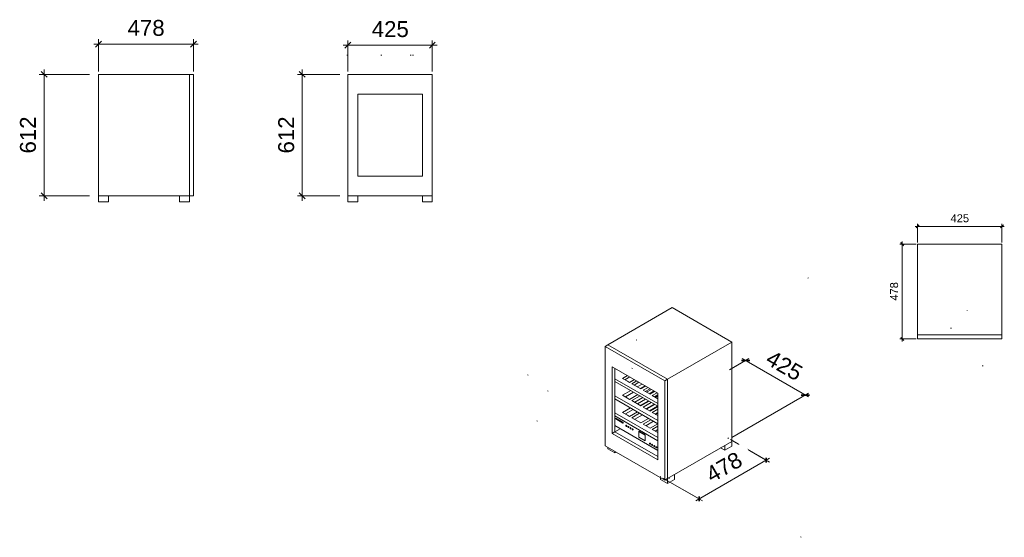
# Model space of a CAD drawing. Header units: millimetres. Extents: x 554 to 5511, y -2427 to 179.
import ezdxf

# ---------------------------------------------------------------- set-up
doc = ezdxf.new("R2010")
doc.units = ezdxf.units.MM
for name, color, linetype, lineweight in [('A-ANNO-DIMS', 211, 'Continuous', 9), ('A-ANNO-DIMS-10', 211, 'Continuous', 9), ('A-ANNO-DIMS-5', 211, 'Continuous', 9), ('A-DETL', 90, 'Continuous', 18), ('Q-SPCQ', 91, 'Continuous', 18)]:
    doc.layers.add(name, color=color, linetype=linetype, lineweight=lineweight)
doc.styles.add('Arial', font='arial.ttf', dxfattribs={"height": 80})
doc.styles.add('Arial_1', font='arial.ttf', dxfattribs={"height": 40})
doc.dimstyles.new('Diagonal_-_8mm_Arial', dxfattribs={"dimscale": 304.8, "dimtxt": 81.620752, "dimasz": 0.098425, "dimexe": 0.07874, "dimexo": 0.049213, "dimgap": 0.057415, "dimtad": 1, "dimdec": 0, "dimzin": 0, "dimdsep": 46, "dimtxsty": 'Arial', "dimblk1": 'OBLIQUE', "dimblk2": 'OBLIQUE', "dimsah": 1, "dimcen": 0.09, "dimdle": 0.07874, "dimazin": 0, "dimtfac": 1, "dimtdec": 4, "dimtix": 1, "dimtmove": 0, "dimatfit": 3, "dimfxl": 1, "dimtvp": 1, "dimtfill": 1, "dimtolj": 1, "dimtzin": 0, "dimarcsym": 2})
doc.dimstyles.new('Diagonal_-_8mm_Arial_1', dxfattribs={"dimscale": 304.8, "dimtxt": 40.810376, "dimasz": 0.049213, "dimexe": 0.03937, "dimexo": 0.024606, "dimgap": 0.028707, "dimtad": 1, "dimdec": 0, "dimzin": 0, "dimdsep": 46, "dimtxsty": 'Arial_1', "dimblk1": 'OBLIQUE', "dimblk2": 'OBLIQUE', "dimsah": 1, "dimcen": 0.09, "dimdle": 0.03937, "dimazin": 0, "dimtfac": 1, "dimtdec": 4, "dimtix": 1, "dimtmove": 0, "dimatfit": 3, "dimfxl": 1, "dimtvp": 1, "dimtfill": 1, "dimtolj": 1, "dimtzin": 0, "dimarcsym": 2})

# ---------------------------------------------------------------- blocks, each defined once
blk = doc.blocks.new('ZKes 453_136 - WKes 653-277622-ELEVATION LEFT WKes 653')
at = {"layer": 'Q-SPCQ'}
for p, q in [((950.2, -708.2), (950.2, -96.2)), ((950.2, -96.2), (1408.2, -96.2)), ((1408.2, -708.2), (1408.2, -96.2)), ((1408.2, -96.2), (1428.2, -96.2)), ((1408.2, -96.2), (1408.2, -708.2)), ((1428.2, -96.2), (1428.2, -708.2)), ((950.2, -708.2), (1408.2, -708.2)), ((950.2, -708.2), (1000.2, -708.2)), ((950.2, -738.2), (950.2, -708.2)), ((1000.2, -738.2), (950.2, -738.2)), ((1000.2, -738.2), (1000.2, -708.2)), ((1358.2, -708.2), (1408.2, -708.2)), ((1358.2, -738.2), (1358.2, -708.2)), ((1408.2, -738.2), (1358.2, -738.2)), ((1408.2, -708.2), (1428.2, -708.2)), ((1408.2, -738.2), (1408.2, -708.2))]:
    blk.add_line(p, q, dxfattribs=at)
blk = doc.blocks.new('ZKes 453_136 - WKes 653-277622-ELEVATION FRONT WKes 653')
at = {"layer": 'Q-SPCQ'}
for p, q in [((2394.5, -96.2), (1969.5, -96.2)), ((1969.5, -96.2), (1969.5, -708.2)), ((2394.5, -708.2), (2394.5, -96.2)), ((2344.5, -196.2), (2019.5, -196.2)), ((2019.5, -196.2), (2019.5, -608.2)), ((2019.5, -196.2), (2344.5, -196.2)), ((2019.5, -608.2), (2019.5, -196.2)), ((2344.5, -608.2), (2344.5, -196.2)), ((2344.5, -196.2), (2344.5, -608.2)), ((2019.5, -608.2), (2344.5, -608.2)), ((2344.5, -608.2), (2019.5, -608.2)), ((1969.5, -708.2), (2394.5, -708.2)), ((1969.5, -738.2), (1969.5, -708.2)), ((2019.5, -738.2), (1969.5, -738.2)), ((2019.5, -738.2), (2019.5, -708.2)), ((2344.5, -738.2), (2344.5, -708.2)), ((2394.5, -738.2), (2344.5, -738.2)), ((2394.5, -738.2), (2394.5, -708.2))]:
    blk.add_line(p, q, dxfattribs=at)
blk = doc.blocks.new('ZKes 453_136 - WKes 653-277622-3D View WKes 653')
at = {"layer": 'Q-SPCQ'}
for p, q in [((720.8, -1270.5), (396.9, -1457.5)), ((720.8, -1270.5), (1021.3, -1444)), ((396.9, -1457.5), (382.8, -1465.6)), ((683.3, -1639.2), (382.8, -1465.6)), ((382.8, -1465.6), (382.8, -1965.3)), ((396.9, -1457.5), (697.4, -1631)), ((697.4, -1631), (396.9, -1457.5)), ((697.4, -1631), (1021.3, -1444)), ((1021.3, -1444), (1021.3, -1943.7)), ((647.9, -1700.4), (418.1, -1567.7)), ((418.1, -1567.7), (418.1, -1904.1)), ((418.1, -1567.7), (647.9, -1700.4)), ((418.1, -1904.1), (418.1, -1567.7)), ((432.3, -1895.9), (432.3, -1575.9)), ((432.3, -1575.9), (432.3, -1895.9)), ((432.3, -1895.9), (432.3, -1575.9)), ((432.3, -1628.9), (647.9, -1753.5)), ((471.2, -1626.9), (495.9, -1612.6)), ((495.9, -1641.2), (471.2, -1626.9)), ((506.9, -1619), (482.2, -1633.3)), ((531.3, -1633), (506.5, -1647.3)), ((683.3, -1639.2), (697.4, -1631)), ((697.4, -1631), (697.4, -2130.7)), ((697.4, -2130.7), (697.4, -1631)), ((647.9, -1766.1), (432.3, -1641.6)), ((506.5, -1647.3), (495.9, -1641.2)), ((517.6, -1653.7), (542.4, -1639.5)), ((563.1, -1680), (517.6, -1653.7)), ((553.3, -1645.8), (528.6, -1660.1)), ((544.7, -1669.4), (569.5, -1655.1)), ((583.6, -1663.3), (558.9, -1677.6)), ((587.9, -1665.7), (563.1, -1680)), ((574.2, -1686.4), (599, -1672.1)), ((609.9, -1678.4), (585.2, -1692.7)), ((591.2, -1696.2), (615.9, -1681.9)), ((683.3, -2138.8), (683.3, -1639.2)), ((432.3, -1713.9), (647.9, -1838.4)), ((647.9, -1854.7), (432.3, -1730.2)), ((471.2, -1711.9), (512.6, -1688)), ((495.9, -1726.1), (471.2, -1711.9)), ((526.7, -1696.1), (485.3, -1720)), ((506.5, -1732.3), (495.9, -1726.1)), ((547.9, -1708.4), (506.5, -1732.3)), ((517.6, -1738.7), (559, -1714.8)), ((573.1, -1722.9), (531.8, -1746.8)), ((545.4, -1754.7), (586.8, -1730.8)), ((609.1, -1706.5), (574.2, -1686.4)), ((630.1, -1690.1), (605.3, -1704.4)), ((633.8, -1692.2), (609.1, -1706.5)), ((620.2, -1712.9), (644.9, -1698.7)), ((647.9, -1729), (620.2, -1712.9)), ((647.9, -1709.6), (631.1, -1719.3)), ((647.9, -1711.9), (633.1, -1720.4)), ((647.9, -1716), (636.7, -1722.5)), ((647.7, -1728.9), (647.9, -1728.8)), ((647.9, -2036.8), (647.9, -1700.4)), ((647.9, -1700.4), (647.9, -2036.8)), ((471.2, -1797.6), (510.1, -1775.1)), ((524.2, -1783.3), (485.3, -1805.7)), ((563.1, -1764.9), (517.6, -1738.7)), ((601, -1739), (559.6, -1762.9)), ((604.5, -1741), (563.1, -1764.9)), ((574.2, -1771.3), (615.6, -1747.4)), ((609.1, -1791.5), (574.2, -1771.3)), ((629.7, -1755.6), (588.3, -1779.5)), ((591.9, -1781.5), (633.3, -1757.6)), ((647.4, -1765.8), (606, -1789.7)), ((647.9, -1769), (609.1, -1791.5)), ((620.2, -1797.9), (647.9, -1781.8)), ((432.3, -1799.6), (647.9, -1924.1)), ((647.9, -1940.4), (432.3, -1815.9)), ((647.9, -1940.4), (432.3, -1815.9)), ((437.2, -1826.2), (436.3, -1826.7)), ((472.5, -1847.6), (436.3, -1826.7)), ((436.3, -1826.7), (436.3, -1830.8)), ((436.3, -1830.8), (472.5, -1851.7)), ((437.2, -1826.2), (473.4, -1847.1)), ((495.9, -1811.9), (471.2, -1797.6)), ((506.5, -1818), (495.9, -1811.9)), ((545.4, -1795.5), (506.5, -1818)), ((517.6, -1824.4), (556.5, -1801.9)), ((563.1, -1850.7), (517.6, -1824.4)), ((570.7, -1810.1), (531.8, -1832.6)), ((602, -1828.2), (563.1, -1850.7)), ((647.9, -1813.9), (620.2, -1797.9)), ((647.9, -1798.2), (634.3, -1806)), ((647.9, -1801.7), (637.4, -1807.8)), ((432.3, -1864.3), (647.9, -1988.9)), ((432.3, -1895.9), (459.6, -1880.1)), ((472.5, -1847.6), (473.4, -1847.1)), ((472.5, -1851.7), (472.5, -1847.6)), ((473.4, -1851.2), (472.5, -1851.7)), ((473.4, -1847.1), (473.4, -1851.2)), ((488.6, -1862.3), (487.7, -1862.8)), ((490.6, -1868), (491.6, -1867.5)), ((499.2, -1868.4), (498.3, -1868.9)), ((501.2, -1874.1), (502.2, -1873.6)), ((509.8, -1874.5), (508.9, -1875.1)), ((511.9, -1880.2), (512.8, -1879.7)), ((520.4, -1880.7), (519.5, -1881.2)), ((574.2, -1857.1), (613.1, -1834.6)), ((609.1, -1877.2), (574.2, -1857.1)), ((627.2, -1842.8), (588.3, -1865.2)), ((647.9, -1854.8), (609.1, -1877.2)), ((620.2, -1883.6), (647.9, -1867.6)), ((647.9, -1899.6), (620.2, -1883.6)), ((432.3, -1895.9), (418.1, -1904.1)), ((418.1, -1904.1), (432.3, -1895.9)), ((418.1, -1904.1), (647.9, -2036.8)), ((647.9, -2036.8), (418.1, -1904.1)), ((647.9, -2020.5), (432.3, -1895.9)), ((432.3, -1895.9), (647.9, -2020.5)), ((647.9, -2020.5), (432.3, -1895.9)), ((522.5, -1886.4), (523.4, -1885.8)), ((553.1, -1893.1), (552.1, -1893.6)), ((584, -1912), (552.1, -1893.6)), ((552.1, -1893.6), (552.1, -1922.6)), ((552.1, -1922.6), (584, -1941)), ((553.1, -1893.1), (584.9, -1911.5)), ((584, -1912), (584.9, -1911.5)), ((584, -1941), (584, -1912)), ((584.9, -1911.5), (584.9, -1940.5)), ((647.9, -1883.9), (634.3, -1891.8)), ((382.8, -1965.3), (683.3, -2138.8)), ((396.9, -1981.7), (396.9, -1973.5)), ((432.3, -2002.1), (396.9, -1981.7)), ((584.9, -1940.5), (584, -1941)), ((608.1, -1952.4), (607.2, -1952.9)), ((610.2, -1958.1), (611.1, -1957.6)), ((618.7, -1958.5), (617.8, -1959)), ((620.8, -1964.2), (621.7, -1963.7)), ((629.3, -1964.6), (628.4, -1965.2)), ((631.4, -1970.3), (632.3, -1969.8)), ((639.9, -1970.8), (639, -1971.3)), ((642, -1976.5), (642.9, -1975.9)), ((1021.3, -1943.7), (697.4, -2130.7)), ((985.9, -1988.6), (964.7, -1976.4)), ((985.9, -1964.1), (1021.3, -1943.7)), ((985.9, -1988.6), (985.9, -1964.1)), ((1021.3, -1968.2), (985.9, -1988.6)), ((1021.3, -1943.7), (1021.3, -1968.2)), ((432.3, -2002.1), (432.3, -1993.9)), ((439.3, -1998), (432.3, -2002.1)), ((662.1, -2134.8), (662.1, -2126.6)), ((697.4, -2130.7), (683.3, -2138.8)), ((697.4, -2130.7), (732.8, -2110.3)), ((697.4, -2155.2), (697.4, -2130.7)), ((732.8, -2110.3), (732.8, -2134.8)), ((697.4, -2155.2), (662.1, -2134.8)), ((732.8, -2134.8), (697.4, -2155.2))]:
    blk.add_line(p, q, dxfattribs=at)
for points in [[(491.3, -1866.6, 0), (491.2, -1866, 0), (491, -1865.2, 0), (490.6, -1864.5, 0), (490.2, -1863.9, 0), (489.7, -1863.4, 0), (489.1, -1863, 0), (488.6, -1862.7, 0), (488.1, -1862.7, 0), (487.7, -1862.8, 0), (487.3, -1863.1, 0), (487.1, -1863.6, 0), (487, -1864.2, 0)], [(487, -1864.2, 0), (487.1, -1864.9, 0), (487.3, -1865.6, 0), (487.7, -1866.3, 0), (488.1, -1866.9, 0), (488.6, -1867.4, 0), (489.1, -1867.8, 0), (489.7, -1868.1, 0), (490.2, -1868.1, 0), (490.6, -1868, 0), (491, -1867.7, 0), (491.2, -1867.2, 0), (491.3, -1866.6, 0)], [(488.6, -1862.3, 0), (489, -1862.2, 0), (489.5, -1862.2, 0), (490.1, -1862.4, 0), (490.6, -1862.8, 0), (491.1, -1863.4, 0), (491.6, -1864, 0), (491.9, -1864.7, 0), (492.1, -1865.4, 0), (492.2, -1866.1, 0)], [(492.2, -1866.1, 0), (492.1, -1866.7, 0), (491.9, -1867.2, 0), (491.6, -1867.5, 0)], [(501.9, -1872.7, 0), (501.8, -1872.1, 0), (501.6, -1871.4, 0), (501.2, -1870.7, 0), (500.8, -1870, 0), (500.3, -1869.5, 0), (499.8, -1869.1, 0), (499.2, -1868.9, 0), (498.7, -1868.8, 0), (498.3, -1868.9, 0), (497.9, -1869.3, 0), (497.7, -1869.7, 0), (497.6, -1870.3, 0)], [(497.6, -1870.3, 0), (497.7, -1871, 0), (497.9, -1871.7, 0), (498.3, -1872.4, 0), (498.7, -1873, 0), (499.2, -1873.6, 0), (499.8, -1874, 0), (500.3, -1874.2, 0), (500.8, -1874.2, 0), (501.2, -1874.1, 0), (501.6, -1873.8, 0), (501.8, -1873.3, 0), (501.9, -1872.7, 0)], [(499.2, -1868.4, 0), (499.6, -1868.3, 0), (500.1, -1868.3, 0), (500.7, -1868.6, 0), (501.2, -1869, 0), (501.7, -1869.5, 0), (502.2, -1870.1, 0), (502.5, -1870.8, 0), (502.7, -1871.5, 0), (502.8, -1872.2, 0)], [(502.8, -1872.2, 0), (502.7, -1872.8, 0), (502.5, -1873.3, 0), (502.2, -1873.6, 0)], [(512.5, -1878.9, 0), (512.4, -1878.2, 0), (512.2, -1877.5, 0), (511.9, -1876.8, 0), (511.4, -1876.2, 0), (510.9, -1875.6, 0), (510.4, -1875.2, 0), (509.8, -1875, 0), (509.3, -1874.9, 0), (508.9, -1875.1, 0), (508.5, -1875.4, 0), (508.3, -1875.8, 0), (508.3, -1876.4, 0)], [(508.3, -1876.4, 0), (508.3, -1877.1, 0), (508.5, -1877.8, 0), (508.9, -1878.5, 0), (509.3, -1879.2, 0), (509.8, -1879.7, 0), (510.4, -1880.1, 0), (510.9, -1880.3, 0), (511.4, -1880.4, 0), (511.9, -1880.2, 0), (512.2, -1879.9, 0), (512.4, -1879.5, 0), (512.5, -1878.9, 0)], [(509.8, -1874.5, 0), (510.2, -1874.4, 0), (510.7, -1874.5, 0), (511.3, -1874.7, 0), (511.8, -1875.1, 0), (512.3, -1875.6, 0), (512.8, -1876.3, 0), (513.1, -1877, 0), (513.3, -1877.7, 0), (513.4, -1878.3, 0)], [(513.4, -1878.3, 0), (513.3, -1878.9, 0), (513.1, -1879.4, 0), (512.8, -1879.7, 0)], [(523.1, -1885, 0), (523, -1884.3, 0), (522.8, -1883.6, 0), (522.5, -1882.9, 0), (522, -1882.3, 0), (521.5, -1881.7, 0), (521, -1881.3, 0), (520.4, -1881.1, 0), (519.9, -1881.1, 0), (519.5, -1881.2, 0), (519.1, -1881.5, 0), (518.9, -1882, 0), (518.9, -1882.6, 0)], [(518.9, -1882.6, 0), (518.9, -1883.2, 0), (519.1, -1883.9, 0), (519.5, -1884.6, 0), (519.9, -1885.3, 0), (520.4, -1885.8, 0), (521, -1886.2, 0), (521.5, -1886.4, 0), (522, -1886.5, 0), (522.5, -1886.4, 0), (522.8, -1886, 0), (523, -1885.6, 0), (523.1, -1885, 0)], [(520.4, -1880.7, 0), (520.8, -1880.5, 0), (521.3, -1880.6, 0), (521.9, -1880.8, 0), (522.4, -1881.2, 0), (522.9, -1881.7, 0), (523.4, -1882.4, 0), (523.7, -1883.1, 0), (523.9, -1883.8, 0), (524, -1884.5, 0)], [(524, -1884.5, 0), (523.9, -1885.1, 0), (523.7, -1885.5, 0), (523.4, -1885.8, 0)], [(610.8, -1956.7, 0), (610.7, -1956.1, 0), (610.5, -1955.3, 0), (610.2, -1954.6, 0), (609.7, -1954, 0), (609.2, -1953.5, 0), (608.7, -1953.1, 0), (608.1, -1952.8, 0), (607.6, -1952.8, 0), (607.2, -1952.9, 0), (606.8, -1953.2, 0), (606.6, -1953.7, 0), (606.6, -1954.3, 0)], [(606.6, -1954.3, 0), (606.6, -1955, 0), (606.8, -1955.7, 0), (607.2, -1956.4, 0), (607.6, -1957, 0), (608.1, -1957.5, 0), (608.7, -1957.9, 0), (609.2, -1958.2, 0), (609.7, -1958.2, 0), (610.2, -1958.1, 0), (610.5, -1957.8, 0), (610.7, -1957.3, 0), (610.8, -1956.7, 0)], [(608.1, -1952.4, 0), (608.5, -1952.3, 0), (609, -1952.3, 0), (609.6, -1952.5, 0), (610.1, -1952.9, 0), (610.6, -1953.5, 0), (611.1, -1954.1, 0), (611.4, -1954.8, 0), (611.6, -1955.5, 0), (611.7, -1956.2, 0)], [(611.7, -1956.2, 0), (611.6, -1956.8, 0), (611.4, -1957.3, 0), (611.1, -1957.6, 0)], [(621.4, -1962.8, 0), (621.3, -1962.2, 0), (621.1, -1961.5, 0), (620.8, -1960.8, 0), (620.3, -1960.1, 0), (619.8, -1959.6, 0), (619.3, -1959.2, 0), (618.7, -1959, 0), (618.2, -1958.9, 0), (617.8, -1959, 0), (617.5, -1959.4, 0), (617.2, -1959.8, 0), (617.2, -1960.4, 0)], [(617.2, -1960.4, 0), (617.2, -1961.1, 0), (617.5, -1961.8, 0), (617.8, -1962.5, 0), (618.2, -1963.1, 0), (618.7, -1963.7, 0), (619.3, -1964.1, 0), (619.8, -1964.3, 0), (620.3, -1964.3, 0), (620.8, -1964.2, 0), (621.1, -1963.9, 0), (621.3, -1963.4, 0), (621.4, -1962.8, 0)], [(618.7, -1958.5, 0), (619.1, -1958.4, 0), (619.7, -1958.4, 0), (620.2, -1958.7, 0), (620.7, -1959.1, 0), (621.3, -1959.6, 0), (621.7, -1960.2, 0), (622, -1960.9, 0), (622.2, -1961.7, 0), (622.3, -1962.3, 0)], [(622.3, -1962.3, 0), (622.2, -1962.9, 0), (622, -1963.4, 0), (621.7, -1963.7, 0)], [(632, -1969, 0), (631.9, -1968.3, 0), (631.7, -1967.6, 0), (631.4, -1966.9, 0), (630.9, -1966.3, 0), (630.4, -1965.7, 0), (629.9, -1965.3, 0), (629.3, -1965.1, 0), (628.8, -1965, 0), (628.4, -1965.2, 0), (628.1, -1965.5, 0), (627.9, -1966, 0), (627.8, -1966.5, 0)], [(627.8, -1966.5, 0), (627.9, -1967.2, 0), (628.1, -1967.9, 0), (628.4, -1968.6, 0), (628.8, -1969.3, 0), (629.3, -1969.8, 0), (629.9, -1970.2, 0), (630.4, -1970.4, 0), (630.9, -1970.5, 0), (631.4, -1970.3, 0), (631.7, -1970, 0), (631.9, -1969.6, 0), (632, -1969, 0)], [(629.3, -1964.6, 0), (629.7, -1964.5, 0), (630.3, -1964.6, 0), (630.8, -1964.8, 0), (631.3, -1965.2, 0), (631.9, -1965.7, 0), (632.3, -1966.4, 0), (632.6, -1967.1, 0), (632.8, -1967.8, 0), (632.9, -1968.4, 0)], [(632.9, -1968.4, 0), (632.8, -1969, 0), (632.6, -1969.5, 0), (632.3, -1969.8, 0)], [(642.6, -1975.1, 0), (642.5, -1974.4, 0), (642.3, -1973.7, 0), (642, -1973, 0), (641.5, -1972.4, 0), (641, -1971.8, 0), (640.5, -1971.4, 0), (639.9, -1971.2, 0), (639.4, -1971.2, 0), (639, -1971.3, 0), (638.7, -1971.6, 0), (638.5, -1972.1, 0), (638.4, -1972.7, 0)], [(638.4, -1972.7, 0), (638.5, -1973.3, 0), (638.7, -1974, 0), (639, -1974.7, 0), (639.4, -1975.4, 0), (639.9, -1975.9, 0), (640.5, -1976.3, 0), (641, -1976.5, 0), (641.5, -1976.6, 0), (642, -1976.5, 0), (642.3, -1976.2, 0), (642.5, -1975.7, 0), (642.6, -1975.1, 0)], [(639.9, -1970.8, 0), (640.4, -1970.6, 0), (640.9, -1970.7, 0), (641.4, -1970.9, 0), (642, -1971.3, 0), (642.5, -1971.9, 0), (642.9, -1972.5, 0), (643.2, -1973.2, 0), (643.4, -1973.9, 0), (643.5, -1974.6, 0)], [(643.5, -1974.6, 0), (643.4, -1975.2, 0), (643.2, -1975.6, 0), (642.9, -1975.9, 0)]]:
    blk.add_polyline3d(points, dxfattribs=at)
blk = doc.blocks.new('ZKes 453_136 - WKes 653-277622-FLOOR PLAN WKes 653')
at = {"layer": 'Q-SPCQ'}
for p, q in [((-1000, -29.8), (-575, -29.8)), ((-1000, -29.8), (-1000, -487.8)), ((-575, -487.8), (-575, -29.8)), ((-1000, -487.8), (-575, -487.8)), ((-1000, -487.8), (-1000, -507.8)), ((-575, -487.8), (-1000, -487.8)), ((-575, -507.8), (-575, -487.8)), ((-575, -507.8), (-1000, -507.8))]:
    blk.add_line(p, q, dxfattribs=at)
blk = doc.blocks.new('DIMBLOCK1-ELEVATION LEFT WKes 653')
at = {"layer": 'A-ANNO-DIMS-10'}
for p, q in [((926.2, 56.4), (1452.2, 56.4)), ((950.2, -81.2), (950.2, 80.4)), ((950.2, 56.4), (950.2, -81.2)), ((1428.2, -81.2), (1428.2, 80.4)), ((1428.2, 56.4), (1428.2, -81.2))]:
    blk.add_line(p, q, dxfattribs=at)
at = {"layer": 'A-ANNO-DIMS-10', "lineweight": 35}
for p, q in [((950.2, 56.4), (935.2, 41.4)), ((950.2, 56.4), (965.2, 71.4)), ((1428.2, 56.4), (1413.2, 41.4)), ((1428.2, 56.4), (1443.2, 71.4))]:
    blk.add_line(p, q, dxfattribs=at)
at = {"layer": 'A-ANNO-DIMS-10', "color": 0, "insert": (1096.9, 177.7), "char_height": 80, "width": 221.506, "attachment_point": 1, "line_spacing_factor": 0.941778, "style": 'Arial', "bg_fill": 3, "box_fill_scale": 1.25, "bg_fill_color": 256, "bg_fill_true_color": 13158600, "bg_fill_transparency": 0}
blk.add_mtext('478', dxfattribs=at)
blk = doc.blocks.new('_Oblique')
at = {"color": 0, "linetype": 'ByBlock', "lineweight": -2}
blk.add_line((-0.5, -0.5), (0.5, 0.5), dxfattribs=at)
blk = doc.blocks.new('DIMBLOCK2-ELEVATION LEFT WKes 653')
at = {"layer": 'A-ANNO-DIMS-10'}
for p, q in [((905.4, -96.2), (652.5, -96.2)), ((676.5, -732.2), (676.5, -72.2)), ((676.5, -96.2), (905.4, -96.2)), ((905.4, -708.2), (652.5, -708.2)), ((676.5, -708.2), (905.4, -708.2))]:
    blk.add_line(p, q, dxfattribs=at)
at = {"layer": 'A-ANNO-DIMS-10', "lineweight": 35}
for p, q in [((676.5, -96.2), (661.5, -81.2)), ((676.5, -96.2), (691.5, -111.2)), ((676.5, -708.2), (661.5, -693.2)), ((676.5, -708.2), (691.5, -723.2))]:
    blk.add_line(p, q, dxfattribs=at)
at = {"layer": 'A-ANNO-DIMS-10', "color": 0, "insert": (555.1, -494.5), "char_height": 80, "width": 221.506, "attachment_point": 1, "rotation": 90, "line_spacing_factor": 0.941778, "style": 'Arial', "bg_fill": 3, "box_fill_scale": 1.25, "bg_fill_color": 256, "bg_fill_true_color": 13158600, "bg_fill_transparency": 0}
blk.add_mtext('612', dxfattribs=at)
blk = doc.blocks.new('DIMBLOCK3-ELEVATION FRONT WKes 653')
at = {"layer": 'A-ANNO-DIMS-10'}
for p, q in [((2182, 50.2), (2655, 50.2)), ((2206, -81.2), (2206, 74.2)), ((2206, 50.2), (2206, -81.2)), ((2631, -81.2), (2631, 74.2)), ((2631, 50.2), (2631, -81.2))]:
    blk.add_line(p, q, dxfattribs=at)
at = {"layer": 'A-ANNO-DIMS-10', "lineweight": 35}
for p, q in [((2206, 50.2), (2191, 35.2)), ((2206, 50.2), (2221, 65.2)), ((2631, 50.2), (2616, 35.2)), ((2631, 50.2), (2646, 65.2))]:
    blk.add_line(p, q, dxfattribs=at)
at = {"layer": 'A-ANNO-DIMS-10', "color": 0, "insert": (2326.2, 171.6), "char_height": 80, "width": 221.506, "attachment_point": 1, "line_spacing_factor": 0.941778, "style": 'Arial', "bg_fill": 3, "box_fill_scale": 1.25, "bg_fill_color": 256, "bg_fill_true_color": 13158600, "bg_fill_transparency": 0}
blk.add_mtext('425', dxfattribs=at)
blk = doc.blocks.new('DIMBLOCK4-ELEVATION FRONT WKes 653')
at = {"layer": 'A-ANNO-DIMS-10'}
for p, q in [((2165.2, -96.2), (1952.4, -96.2)), ((1976.4, -72.2), (1976.4, -732.2)), ((1976.4, -96.2), (2165.2, -96.2)), ((2165.2, -708.2), (1952.4, -708.2)), ((1976.4, -708.2), (2165.2, -708.2))]:
    blk.add_line(p, q, dxfattribs=at)
at = {"layer": 'A-ANNO-DIMS-10', "lineweight": 35}
for p, q in [((1976.4, -96.2), (1961.4, -81.2)), ((1976.4, -96.2), (1991.4, -111.2)), ((1976.4, -708.2), (1961.4, -693.2)), ((1976.4, -708.2), (1991.4, -723.2))]:
    blk.add_line(p, q, dxfattribs=at)
at = {"layer": 'A-ANNO-DIMS-10', "color": 0, "insert": (1855.1, -494.5), "char_height": 80, "width": 221.506, "attachment_point": 1, "rotation": 90, "line_spacing_factor": 0.941778, "style": 'Arial', "bg_fill": 3, "box_fill_scale": 1.25, "bg_fill_color": 256, "bg_fill_true_color": 13158600, "bg_fill_transparency": 0}
blk.add_mtext('612', dxfattribs=at)
blk = doc.blocks.new('DIMBLOCK5-3D View WKes 653')
at = {"layer": 'A-ANNO-DIMS-10'}
for p, q in [((4127.4, -1583.4), (4225.1, -1527)), ((4191.1, -1527), (4525.6, -1720.1)), ((4208.1, -1536.8), (4127.4, -1583.4)), ((4138.6, -1923.9), (4525.6, -1700.5)), ((4508.6, -1710.3), (4138.6, -1923.9))]:
    blk.add_line(p, q, dxfattribs=at)
at = {"layer": 'A-ANNO-DIMS-10', "lineweight": 35}
for p, q in [((4208.1, -1536.8), (4186.9, -1536.8)), ((4208.1, -1536.8), (4229.3, -1536.8)), ((4508.6, -1710.3), (4487.4, -1710.3)), ((4508.6, -1710.3), (4529.8, -1710.3))]:
    blk.add_line(p, q, dxfattribs=at)
at = {"layer": 'A-ANNO-DIMS-10', "color": 0, "insert": (4342.8, -1480.3), "char_height": 80, "width": 221.506, "attachment_point": 1, "rotation": 330, "line_spacing_factor": 0.941778, "style": 'Arial', "bg_fill": 3, "box_fill_scale": 1.25, "bg_fill_color": 256, "bg_fill_true_color": 13158600, "bg_fill_transparency": 0}
blk.add_mtext('425', dxfattribs=at)
blk = doc.blocks.new('DIMBLOCK6-3D View WKes 653')
at = {"layer": 'A-ANNO-DIMS-10'}
for p, q in [((4132.5, -1934.5), (4328.7, -2047.8)), ((4311.8, -2038), (4132.5, -1934.5)), ((3956.8, -2242.9), (4328.7, -2028.2)), ((3792.1, -2128.2), (3990.7, -2242.9)), ((3973.8, -2233.1), (3792.1, -2128.2))]:
    blk.add_line(p, q, dxfattribs=at)
at = {"layer": 'A-ANNO-DIMS-10', "lineweight": 35}
for p, q in [((4311.8, -2038), (4311.8, -2025.7)), ((4311.8, -2038), (4311.8, -2050.2)), ((3973.8, -2233.1), (3973.8, -2220.9)), ((3973.8, -2233.1), (3973.8, -2245.4))]:
    blk.add_line(p, q, dxfattribs=at)
at = {"layer": 'A-ANNO-DIMS-10', "color": 0, "insert": (3998.5, -2084.6), "char_height": 80, "width": 221.506, "attachment_point": 1, "rotation": 30, "line_spacing_factor": 0.941778, "style": 'Arial', "bg_fill": 3, "box_fill_scale": 1.25, "bg_fill_color": 256, "bg_fill_true_color": 13158600, "bg_fill_transparency": 0}
blk.add_mtext('478', dxfattribs=at)
blk = doc.blocks.new('DIMBLOCK7-FLOOR PLAN WKes 653')
at = {"layer": 'A-ANNO-DIMS-5'}
for p, q in [((5061.5, -861.3), (5510.5, -861.3)), ((5073.5, -942.7), (5073.5, -849.3)), ((5073.5, -861.3), (5073.5, -942.7)), ((5498.5, -942.7), (5498.5, -849.3)), ((5498.5, -861.3), (5498.5, -942.7))]:
    blk.add_line(p, q, dxfattribs=at)
at = {"layer": 'A-ANNO-DIMS-5', "lineweight": 35}
for p, q in [((5073.5, -861.3), (5066, -868.8)), ((5073.5, -861.3), (5081, -853.8)), ((5498.5, -861.3), (5491, -868.8)), ((5498.5, -861.3), (5506, -853.8))]:
    blk.add_line(p, q, dxfattribs=at)
at = {"layer": 'A-ANNO-DIMS-5', "color": 0, "insert": (5239.9, -800.6), "char_height": 40, "width": 110.753, "attachment_point": 1, "line_spacing_factor": 0.941778, "style": 'Arial_1', "bg_fill": 3, "box_fill_scale": 1.25, "bg_fill_color": 256, "bg_fill_true_color": 13158600, "bg_fill_transparency": 0}
blk.add_mtext('425', dxfattribs=at)
blk = doc.blocks.new('DIMBLOCK8-FLOOR PLAN WKes 653')
at = {"layer": 'A-ANNO-DIMS-5'}
for p, q in [((4996.5, -938.2), (4996.5, -1440.2)), ((5066, -950.2), (4984.5, -950.2)), ((4996.5, -950.2), (5066, -950.2)), ((5066, -1428.2), (4984.5, -1428.2)), ((4996.5, -1428.2), (5066, -1428.2))]:
    blk.add_line(p, q, dxfattribs=at)
at = {"layer": 'A-ANNO-DIMS-5', "lineweight": 35}
for p, q in [((4996.5, -950.2), (4989, -942.7)), ((4996.5, -950.2), (5004, -957.7)), ((4996.5, -1428.2), (4989, -1420.7)), ((4996.5, -1428.2), (5004, -1435.7))]:
    blk.add_line(p, q, dxfattribs=at)
at = {"layer": 'A-ANNO-DIMS-5', "color": 0, "insert": (4935.8, -1235.4), "char_height": 40, "width": 110.753, "attachment_point": 1, "rotation": 90, "line_spacing_factor": 0.941778, "style": 'Arial_1', "bg_fill": 3, "box_fill_scale": 1.25, "bg_fill_color": 256, "bg_fill_true_color": 13158600, "bg_fill_transparency": 0}
blk.add_mtext('478', dxfattribs=at)

msp = doc.modelspace()

# ---------------------------------------------------------------- linework, layer by layer
at = {"layer": 'A-DETL'}
for p, q in [((2201.1, 0), (2206.1, 0)), ((2518.9, 0), (2523.9, 0)), ((2531.1, 0), (2536.1, 0)), ((2371.9, 0), (2376.9, 0)), ((4520.6, -1121.8), (4524.2, -1119.8)), ((5324.4, -1287.3), (5324.4, -1284.7)), ((5239.5, -1373.4), (5244.5, -1373.4)), ((3656.7, -1432.5), (3660.3, -1434.5)), ((3635.2, -1574.9), (3638.8, -1576.9)), ((5398.6, -1563), (5403.6, -1563)), ((3110.3, -1608.5), (3113.8, -1610.5)), ((3211.3, -1689.7), (3214.8, -1691.7)), ((3157.8, -1840.5), (3161.3, -1842.6)), ((4118.4, -1926.3), (4121.9, -1928.4)), ((3778, -2120.1), (3781.5, -2122.1)), ((3820.9, -2129), (3824.4, -2131)), ((4484.1, -2424.5), (4487.6, -2426.6))]:
    msp.add_line(p, q, dxfattribs=at)

# ---------------------------------------------------------------- block references
at = {"layer": 'Q-SPCQ'}
for name, p in [('ZKes 453_136 - WKes 653-277622-ELEVATION LEFT WKes 653', (0, 0)), ('ZKes 453_136 - WKes 653-277622-ELEVATION FRONT WKes 653', (236.5, 0)), ('ZKes 453_136 - WKes 653-277622-FLOOR PLAN WKes 653', (6073.5, -920.4)), ('ZKes 453_136 - WKes 653-277622-3D View WKes 653', (3117.9, 0))]:
    msp.add_blockref(name, p, dxfattribs=at)

# ---------------------------------------------------------------- next in the draw order: dimensions: what is measured, and where the dimension line sits
at = {"layer": 'A-ANNO-DIMS'}
for base, p1, p2, dimstyle, override, picture, middle in [((1428.2, 56.4), (950.2, -96.2), (1428.2, -96.2), 'Diagonal_-_8mm_Arial', {"dimpost": '<>', "dimfxl": 478}, 'DIMBLOCK1-ELEVATION LEFT WKes 653', (1189.2, 114.7)), ((2631, 50.2), (2206, -96.2), (2631, -96.2), 'Diagonal_-_8mm_Arial', {"dimpost": '<>', "dimfxl": 425}, 'DIMBLOCK3-ELEVATION FRONT WKes 653', (2418.5, 108.6)), ((5498.5, -861.3), (5073.5, -950.2), (5498.5, -950.2), 'Diagonal_-_8mm_Arial_1', {"dimpost": '<>', "dimfxl": 425}, 'DIMBLOCK7-FLOOR PLAN WKes 653', (5286, -832.1))]:
    dim = msp.add_linear_dim(base=base, p1=p1, p2=p2, dimstyle=dimstyle, override=override, dxfattribs=at)
    dim.commit()
    dim.dimension.update_dxf_attribs({"geometry": picture, "text_midpoint": middle})
dim = msp.add_linear_dim(base=(4318.3, -1600.4), p1=(4116.8, -1589.5), p2=(4128, -1930), angle=330, dimstyle='Diagonal_-_8mm_Arial', override={"dimpost": '<>', "dimfxl": 340.713277}, dxfattribs=at)
dim.commit()
dim.dimension.update_dxf_attribs({"geometry": 'DIMBLOCK5-3D View WKes 653', "text_midpoint": (4269.6, -1504.9)})

# ---------------------------------------------------------------- next in the draw order: dimensions: what is measured, and where the dimension line sits
for base, p1, p2, angle, dimstyle, override, picture, middle in [((676.5, -96.2), (920.4, -708.2), (920.4, -96.2), 90, 'Diagonal_-_8mm_Arial', {"dimpost": '<>', "dimfxl": 612}, 'DIMBLOCK2-ELEVATION LEFT WKes 653', (618.1, -402.2)), ((1976.4, -708.2), (2180.2, -96.2), (2180.2, -708.2), 90, 'Diagonal_-_8mm_Arial', {"dimpost": '<>', "dimfxl": 612}, 'DIMBLOCK4-ELEVATION FRONT WKes 653', (1918.1, -402.2)), ((4996.5, -1428.2), (5073.5, -950.2), (5073.5, -1428.2), 90, 'Diagonal_-_8mm_Arial_1', {"dimpost": '<>', "dimfxl": 478}, 'DIMBLOCK8-FLOOR PLAN WKes 653', (4967.4, -1189.2)), ((4216.8, -2092.8), (3781.5, -2122.1), (4121.9, -1928.4), 30, 'Diagonal_-_8mm_Arial', {"dimpost": '<>', "dimfxl": 391.702911}, 'DIMBLOCK6-3D View WKes 653', (4018, -2140.1))]:
    dim = msp.add_linear_dim(base=base, p1=p1, p2=p2, angle=angle, dimstyle=dimstyle, override=override, dxfattribs=at)
    dim.commit()
    dim.dimension.update_dxf_attribs({"geometry": picture, "text_midpoint": middle})

doc.saveas('drawing.dxf')
